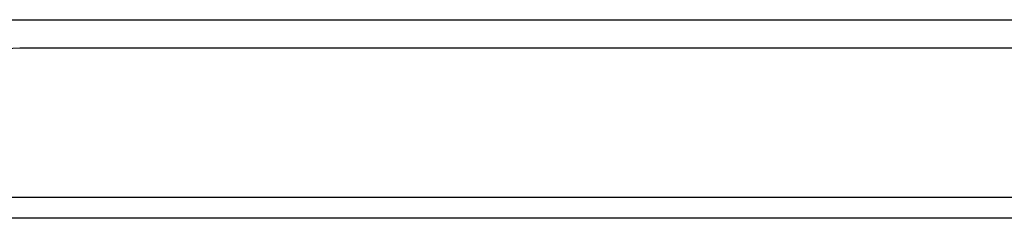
# Model space of a CAD drawing. Header units: inches. Extents: x 15 to 513, y 46 to 241.
# Tile 9 of 256: x 21.277 to 25.906, y 45.828 to 46.762. Entities that reach past the tile are written whole.
import ezdxf

# ---------------------------------------------------------------- set-up
doc = ezdxf.new("R2010")
doc.units = ezdxf.units.IN
doc.header["$MEASUREMENT"] = 0
doc.layers.add('Visible Edges(ANSI)', color=7, linetype='Continuous', lineweight=25)
doc.layers.add('Visible Tangent Edges(ANSI)', color=7, linetype='Continuous', lineweight=25)

msp = doc.modelspace()

# ---------------------------------------------------------------- linework, layer by layer
at = {"layer": 'Visible Edges(ANSI)'}
for p, q in [((20.7975, 46.7618), (33.6718, 46.7618)), ((33.1921, 46.6278), (21.2771, 46.6278)), ((69.1381, 45.8278), (15.5331, 45.8278))]:
    msp.add_line(p, q, dxfattribs=at)
msp.add_arc((21.2771, 46.3158), 0.312, 90, 180, dxfattribs=at)
at = {"layer": 'Visible Tangent Edges(ANSI)'}
msp.add_line((15.5331, 45.9268), (69.1381, 45.9268), dxfattribs=at)

doc.saveas('drawing.dxf')
